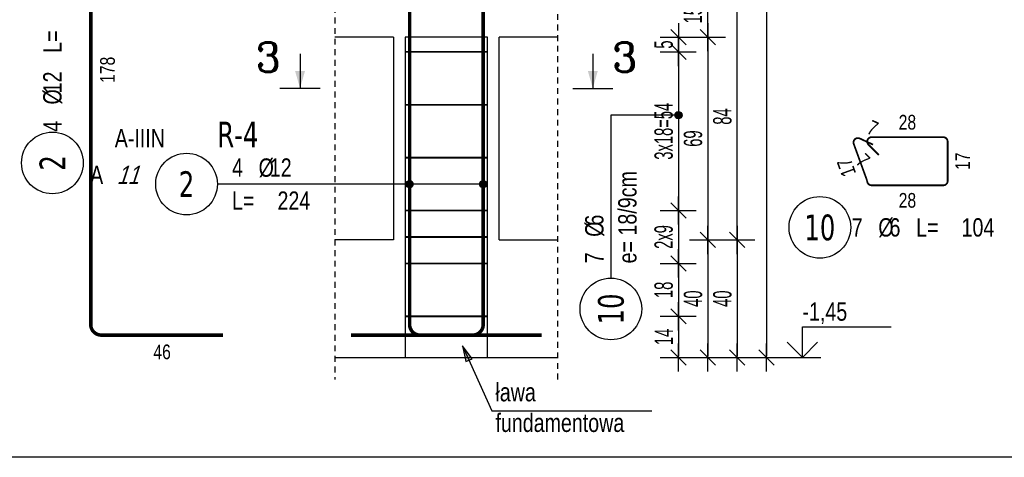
# Model space of a CAD drawing. Header units: millimetres. Extents: x 11988 to 14650, y -1596 to 604.
# Tile 9 of 38: x 12962 to 13297, y -982 to -833. Entities that reach past the tile are written whole.
import ezdxf
from ezdxf.enums import TextEntityAlignment as Align

# ---------------------------------------------------------------- set-up
doc = ezdxf.new("R2010")
doc.units = ezdxf.units.MM
doc.header["$LTSCALE"] = 10
doc.linetypes.add('MP', pattern=[0.36, 0.2, -0.16])
for name, color, linetype in [('BA_txg', 3, 'Continuous'), ('BA_wic', 1, 'Continuous'), ('BA_wis', 2, 'Continuous'), ('BA_wym', 1, 'Continuous'), ('BZ_kot', 7, 'Continuous'), ('BZ_odn', 1, 'Continuous'), ('BZ_opi1', 7, 'Continuous'), ('BZ_opi2', 4, 'Continuous'), ('BZ_opi3', 30, 'Continuous'), ('BZ_opi4', 53, 'Continuous'), ('BZ_P_roz', 11, 'Continuous'), ('BZ_P_wid', 3, 'Continuous'), ('BZ_P_wyc', 134, 'Continuous'), ('BZ_txs', 2, 'Continuous'), ('BZ_wym', 1, 'Continuous')]:
    doc.layers.add(name, color=color, linetype=linetype)
for name, color, linetype, plot in [('BZ_obroz', 137, 'Continuous', False), ('BZ_obw', 230, 'Continuous', False), ('BZ_pom', 6, 'Continuous', False)]:
    doc.layers.add(name, color=color, linetype=linetype, plot=plot)
doc.styles.add('BIKTBG', font='tahoma.ttf', dxfattribs={"width": 0.85})
doc.styles.add('BIKTC', font='bikromsw.shx', dxfattribs={"width": 0.85})
doc.styles.add('BIKTS', font='bikromsw.shx', dxfattribs={"width": 0.8})
doc.styles.add('BIKWYM', font='bikromsw.shx', dxfattribs={"width": 0.6})
doc.styles.add('ROMANC', font='ROMANC.SHX')
doc.dimstyles.new('BA_KR_25_cm', dxfattribs={"dimscale": 0.25, "dimtxt": 25, "dimasz": 1.666667, "dimexe": 24, "dimexo": 0, "dimgap": 0, "dimtad": 0, "dimdec": 1, "dimrnd": 0.5, "dimzin": 9, "dimdsep": 46, "dimtxsty": 'BIKWYM', "dimblk": 'WYM-KR', "dimcen": 0, "dimdle": 20, "dimclrd": 256, "dimclre": 256, "dimclrt": 2, "dimadec": 0, "dimazin": 0, "dimtfac": 0.033333, "dimtdec": 1, "dimtmove": 0, "dimatfit": 3, "dimldrblk": 'WYM-KR', "dimfxl": 25, "dimfxlon": 1, "dimtvp": 0.8, "dimtolj": 1, "dimarcsym": 0})
doc.dimstyles.new('BZ_KP_25_cm', dxfattribs={"dimscale": 0.25, "dimtxt": 25, "dimasz": 1.666667, "dimexe": 24, "dimexo": 0, "dimgap": 0, "dimtad": 0, "dimdec": 1, "dimrnd": 0.5, "dimzin": 9, "dimdsep": 46, "dimtxsty": 'BIKWYM', "dimblk": 'WYM-KR', "dimblk1": 'WYM-KP', "dimblk2": 'WYM-KP', "dimsah": 1, "dimcen": 0, "dimdle": 20, "dimclrd": 256, "dimclre": 256, "dimclrt": 7, "dimadec": 0, "dimazin": 0, "dimtfac": 0.033333, "dimtdec": 1, "dimtmove": 0, "dimatfit": 3, "dimldrblk": 'WYM-KP', "dimfxl": 1, "dimtvp": 0.8, "dimtolj": 1, "dimarcsym": 0})
doc.dimstyles.new('BZ_ST_25_cm', dxfattribs={"dimscale": 0.25, "dimtxt": 25, "dimasz": 1.666667, "dimexe": 24, "dimexo": 0, "dimgap": 0, "dimtad": 0, "dimdec": 1, "dimrnd": 0.5, "dimdsep": 46, "dimtxsty": 'BIKWYM', "dimblk": 'WYM-ST', "dimcen": 0, "dimdle": 20, "dimclrd": 256, "dimclre": 256, "dimclrt": 7, "dimadec": 0, "dimazin": 0, "dimtfac": 0.033333, "dimtdec": 1, "dimtix": 1, "dimtmove": 2, "dimatfit": 3, "dimldrblk": 'WYM-ST', "dimfxl": 1, "dimtvp": 0.8, "dimtolj": 1, "dimtzin": 0, "dimarcsym": 0})

# ---------------------------------------------------------------- blocks, each defined once
blk = doc.blocks.new('ST2')
blk.add_line((13.77, 0), (0, 0))
blk.add_solid([(6.84, -1.95), (6.84, 1.95), (0, 0)])
blk = doc.blocks.new('eprzh')
blk.add_line((-47.9, 0), (47.9, 0))
at = {"xscale": 6, "yscale": 6, "zscale": 6, "rotation": 90}
blk.add_blockref('ST2', (0, 0), dxfattribs=at)
at = {"style": 'ROMANC'}
blk.add_attdef('PRZ', text='', height=70, dxfattribs=at).set_placement((76, 39.4), align=Align.CENTER)
blk = doc.blocks.new('WYM-ST')
blk.add_hatch(color=256).paths.add_polyline_path([(-13, 2.88), (0, 0), (-13, -2.88)])
blk.add_lwpolyline([(0, 0), (-13, 2.88), (-13, -2.88), (0, 0)])
blk = doc.blocks.new('WYM-KP')
blk.add_hatch(color=256).paths.add_polyline_path([(3, 0, 1), (-3, 0, 1)])
blk.add_circle((0, 0), 3)
blk = doc.blocks.new('WYM-KR')
at = {"linetype": 'ByBlock'}
blk.add_line((11.52, 0), (-11.52, 0), dxfattribs=at)
at = {"color": 7, "linetype": 'ByBlock'}
blk.add_line((6.24, 6.24), (-6.24, -6.24), dxfattribs=at)
blk = doc.blocks.new('bik_BlkOpPret', base_point=(608.5, -87.83))
at = {"layer": 'BZ_opi1', "style": 'BIKTS', "width": 0.8}
for tag, p in [('SZTUK', (567.31, -85.33)), ('PRZEDR_FI', (581.12, -85.33)), ('PRZEKROJ', (584.93, -85.33)), ('PRZEDR_L', (567.31, -96.58)), ('DLUGOSC', (582.78, -96.58)), ('UWAGA', (567.31, -105.33))]:
    blk.add_attdef(tag, p, '', height=6.25, dxfattribs=at)
at = {"layer": 'BZ_opi2', "style": 'BIKTBG', "width": 0.8}
blk.add_attdef('NUMER', text='', height=8.75, dxfattribs=at).set_placement((551.81, -87.83), align=Align.MIDDLE_CENTER)
at = {"layer": 'BZ_pom', "width": 0.8}
for tag, p, height, style in [('POZYCJA', (562.31, -75.33), 8.75, 'BIKTBG'), ('GATUNEK', (526.97, -75.33), 6.25, 'BIKTS'), ('METODA_L', (520.17, -87.83), 6.25, 'BIKTS'), ('EURO_KOD', (529.45, -87.83), 6.25, 'BIKTS')]:
    blk.add_attdef(tag, p, '', height=height, dxfattribs=dict(at, style=style))
at = {"layer": 'BZ_wym', "width": 0.8}
for tag, p, height, style, flags in [('PRZEDR_NR', (567.31, -114.71), 8.75, 'BIKTBG', 1), ('PRZEDR_SZT', (567.31, -124.08), 6.25, 'BIKTS', 1), ('TYP_PRETA', (567.31, -133.46), 6.25, 'BIKTS', 3), ('EURO_KOD_SEGMENTY', (580.88, -142.83), 6.25, 'BIKTS', 3), ('HAK_1', (567.31, -152.21), 6.25, 'BIKTS', 3), ('HAK_2', (567.31, -161.58), 6.25, 'BIKTS', 3), ('ID', (567.31, -170.96), 6.25, 'BIKTS', 3), ('ID_C', (567.31, -180.33), 6.25, 'BIKTS', 3), ('b_atr_0', (567.31, -189.71), 6.25, 'BIKTS', 3)]:
    blk.add_attdef(tag, p, '', height=height, dxfattribs=dict(at, style=style, flags=flags))
blk = doc.blocks.new('*D211')
at = {"layer": 'BA_wym', "lineweight": -2}
for p, q in [((13180.02, -934.34), (13192.27, -934.34)), ((13186.27, -934.76), (13186.27, -947.92)), ((13180.02, -948.34), (13192.27, -948.34))]:
    blk.add_line(p, q, dxfattribs=at)
at = {"layer": 'Defpoints', "color": 0}
for p in [(13121.27, -934.34), (13145.27, -948.34), (13186.27, -948.34)]:
    blk.add_point(p, dxfattribs=at)
at = {"layer": 'BA_wym', "lineweight": -2, "xscale": 0.4166666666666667, "yscale": 0.4166666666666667, "zscale": 0.4166666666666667}
for p, rotation in [((13186.27, -934.34), 90), ((13186.27, -948.34), 270)]:
    blk.add_blockref('WYM-KR', p, dxfattribs=dict(at, rotation=rotation))
at = {"layer": 'BA_wym', "color": 2, "insert": (13181.27, -941.34), "char_height": 6.25, "attachment_point": 5, "rotation": 90, "style": 'BIKWYM'}
blk.add_mtext('\\A1;14', dxfattribs=at)
blk = doc.blocks.new('*D212')
at = {"layer": 'BA_wym', "lineweight": -2}
for p, q in [((13180.02, -844.34), (13192.27, -844.34)), ((13186.27, -844.76), (13186.27, -897.92)), ((13180.02, -898.34), (13192.27, -898.34))]:
    blk.add_line(p, q, dxfattribs=at)
at = {"layer": 'Defpoints', "color": 0}
for p in [(13121.27, -844.34), (13121.27, -898.34), (13186.27, -898.34)]:
    blk.add_point(p, dxfattribs=at)
at = {"layer": 'BA_wym', "lineweight": -2, "xscale": 0.4166666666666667, "yscale": 0.4166666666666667, "zscale": 0.4166666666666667}
for p, rotation in [((13186.27, -844.34), 90), ((13186.27, -898.34), 270)]:
    blk.add_blockref('WYM-KR', p, dxfattribs=dict(at, rotation=rotation))
at = {"layer": 'BA_wym', "color": 2, "insert": (13181.27, -871.34), "char_height": 6.25, "attachment_point": 5, "rotation": 90, "style": 'BIKWYM'}
blk.add_mtext('\\A1;3x18=54', dxfattribs=at)
blk = doc.blocks.new('*D213')
at = {"layer": 'BA_wym', "lineweight": -2}
for p, q in [((13180.02, -839.34), (13192.27, -839.34)), ((13186.27, -843.92), (13186.27, -839.76)), ((13180.02, -844.34), (13192.27, -844.34))]:
    blk.add_line(p, q, dxfattribs=at)
at = {"layer": 'Defpoints', "color": 0}
for p in [(13145.27, -839.34), (13186.27, -839.34), (13121.27, -844.34)]:
    blk.add_point(p, dxfattribs=at)
at = {"layer": 'BA_wym', "lineweight": -2, "xscale": 0.4166666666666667, "yscale": 0.4166666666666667, "zscale": 0.4166666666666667}
for p, rotation in [((13186.27, -839.34), 90), ((13186.27, -844.34), 270)]:
    blk.add_blockref('WYM-KR', p, dxfattribs=dict(at, rotation=rotation))
at = {"layer": 'BA_wym', "color": 2, "insert": (13181.27, -841.84), "char_height": 6.25, "attachment_point": 5, "rotation": 90, "style": 'BIKWYM'}
blk.add_mtext('\\A1;5', dxfattribs=at)
blk = doc.blocks.new('bik_BlkOpPretU', base_point=(1570.94, 615.52))
at = {"layer": 'BZ_opi2', "style": 'BIKTBG', "width": 0.8}
blk.add_attdef('NUMER', text='', height=8.75, dxfattribs=at).set_placement((1514.25, 615.52), align=Align.MIDDLE_CENTER)
at = {"layer": 'BZ_opi4', "style": 'BIKTS', "width": 0.8}
for tag, p in [('SZTUK', (1529.75, 618.02)), ('PRZEDR_FI', (1538.8, 618.02)), ('PRZEKROJ', (1542.61, 618.02)), ('PRZEDR_L', (1529.75, 606.77)), ('DLUGOSC', (1545.23, 606.77)), ('UWAGA', (1529.75, 598.02))]:
    blk.add_attdef(tag, p, '', height=6.25, dxfattribs=at)
at = {"layer": 'BZ_pom', "width": 0.8}
for tag, p, height, style in [('GATUNEK', (1483.8, 628.02), 6.25, 'BIKTS'), ('POZYCJA', (1524.75, 628.02), 8.75, 'BIKTBG'), ('METODA_L', (1489.99, 615.52), 6.25, 'BIKTS')]:
    blk.add_attdef(tag, p, '', height=height, dxfattribs=dict(at, style=style))
at = {"layer": 'BZ_wym', "width": 0.8}
for tag, p, height, style, flags in [('PRZEDR_NR', (1529.75, 588.65), 8.75, 'BIKTBG', 1), ('PRZEDR_SZT', (1529.75, 579.27), 6.25, 'BIKTS', 1), ('TYP_PRETA', (1529.75, 569.9), 6.25, 'BIKTS', 3), ('EURO_KOD', (1529.75, 560.52), 6.25, 'BIKTS', 3), ('EURO_KOD_SEGMENTY', (1544.75, 560.52), 6.25, 'BIKTS', 3), ('HAK_1', (1529.75, 551.15), 6.25, 'BIKTS', 3), ('HAK_2', (1529.75, 541.77), 6.25, 'BIKTS', 3), ('ID', (1529.75, 532.4), 6.25, 'BIKTS', 3), ('ID_C', (1529.75, 523.02), 6.25, 'BIKTS', 3), ('b_atr_0', (1529.75, 513.65), 6.25, 'BIKTS', 3)]:
    blk.add_attdef(tag, p, '', height=height, dxfattribs=dict(at, style=style, flags=flags))
blk = doc.blocks.new('*D233')
at = {"layer": 'BA_wym', "lineweight": -2}
for p, q in [((13190.02, -908.34), (13202.27, -908.34)), ((13196.27, -908.76), (13196.27, -947.92)), ((13190.02, -948.34), (13202.27, -948.34))]:
    blk.add_line(p, q, dxfattribs=at)
at = {"layer": 'Defpoints', "color": 0}
for p in [(13145.27, -908.34), (13145.27, -948.34), (13196.27, -948.34)]:
    blk.add_point(p, dxfattribs=at)
at = {"layer": 'BA_wym', "lineweight": -2, "xscale": 0.4166666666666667, "yscale": 0.4166666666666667, "zscale": 0.4166666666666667}
for p, rotation in [((13196.27, -908.34), 90), ((13196.27, -948.34), 270)]:
    blk.add_blockref('WYM-KR', p, dxfattribs=dict(at, rotation=rotation))
at = {"layer": 'BA_wym', "color": 2, "insert": (13191.27, -928.34), "char_height": 6.25, "attachment_point": 5, "rotation": 90, "style": 'BIKWYM'}
blk.add_mtext('\\A1;40', dxfattribs=at)
blk = doc.blocks.new('*D234')
at = {"layer": 'BA_wym', "lineweight": -2}
for p, q in [((13190.02, -839.34), (13202.27, -839.34)), ((13196.27, -839.76), (13196.27, -907.92)), ((13190.02, -908.34), (13202.27, -908.34))]:
    blk.add_line(p, q, dxfattribs=at)
at = {"layer": 'Defpoints', "color": 0}
for p in [(13145.27, -839.34), (13145.27, -908.34), (13196.27, -908.34)]:
    blk.add_point(p, dxfattribs=at)
at = {"layer": 'BA_wym', "lineweight": -2, "xscale": 0.4166666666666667, "yscale": 0.4166666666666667, "zscale": 0.4166666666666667}
for p, rotation in [((13196.27, -839.34), 90), ((13196.27, -908.34), 270)]:
    blk.add_blockref('WYM-KR', p, dxfattribs=dict(at, rotation=rotation))
at = {"layer": 'BA_wym', "color": 2, "insert": (13191.27, -873.84), "char_height": 6.25, "attachment_point": 5, "rotation": 90, "style": 'BIKWYM'}
blk.add_mtext('\\A1;69', dxfattribs=at)
blk = doc.blocks.new('*D235')
at = {"layer": 'BA_wym', "lineweight": -2}
for p, q in [((13190.02, -824.34), (13202.27, -824.34)), ((13196.27, -838.92), (13196.27, -824.76)), ((13190.02, -839.34), (13202.27, -839.34))]:
    blk.add_line(p, q, dxfattribs=at)
at = {"layer": 'Defpoints', "color": 0}
for p in [(13145.27, -824.34), (13196.27, -824.34), (13145.27, -839.34)]:
    blk.add_point(p, dxfattribs=at)
at = {"layer": 'BA_wym', "lineweight": -2, "xscale": 0.4166666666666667, "yscale": 0.4166666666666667, "zscale": 0.4166666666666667}
for p, rotation in [((13196.27, -824.34), 90), ((13196.27, -839.34), 270)]:
    blk.add_blockref('WYM-KR', p, dxfattribs=dict(at, rotation=rotation))
at = {"layer": 'BA_wym', "color": 2, "insert": (13191.27, -831.84), "char_height": 6.25, "attachment_point": 5, "rotation": 90, "style": 'BIKWYM'}
blk.add_mtext('\\A1;15', dxfattribs=at)
blk = doc.blocks.new('*D248')
at = {"layer": 'BA_wym', "lineweight": -2}
for p, q in [((13200.02, -908.34), (13212.27, -908.34)), ((13206.27, -908.76), (13206.27, -947.92)), ((13200.02, -948.34), (13212.27, -948.34))]:
    blk.add_line(p, q, dxfattribs=at)
at = {"layer": 'Defpoints', "color": 0}
for p in [(13145.27, -908.34), (13145.27, -948.34), (13206.27, -948.34)]:
    blk.add_point(p, dxfattribs=at)
at = {"layer": 'BA_wym', "lineweight": -2, "xscale": 0.4166666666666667, "yscale": 0.4166666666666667, "zscale": 0.4166666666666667}
for p, rotation in [((13206.27, -908.34), 90), ((13206.27, -948.34), 270)]:
    blk.add_blockref('WYM-KR', p, dxfattribs=dict(at, rotation=rotation))
at = {"layer": 'BA_wym', "color": 2, "insert": (13201.27, -928.34), "char_height": 6.25, "attachment_point": 5, "rotation": 90, "style": 'BIKWYM'}
blk.add_mtext('\\A1;40', dxfattribs=at)
blk = doc.blocks.new('*D249')
at = {"layer": 'BA_wym', "lineweight": -2}
for p, q in [((13200.02, -824.34), (13212.27, -824.34)), ((13206.27, -907.92), (13206.27, -824.76)), ((13200.02, -908.34), (13212.27, -908.34))]:
    blk.add_line(p, q, dxfattribs=at)
at = {"layer": 'Defpoints', "color": 0}
for p in [(13145.27, -824.34), (13206.27, -824.34), (13145.27, -908.34)]:
    blk.add_point(p, dxfattribs=at)
at = {"layer": 'BA_wym', "lineweight": -2, "xscale": 0.4166666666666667, "yscale": 0.4166666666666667, "zscale": 0.4166666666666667}
for p, rotation in [((13206.27, -824.34), 90), ((13206.27, -908.34), 270)]:
    blk.add_blockref('WYM-KR', p, dxfattribs=dict(at, rotation=rotation))
at = {"layer": 'BA_wym', "color": 2, "insert": (13201.27, -866.34), "char_height": 6.25, "attachment_point": 5, "rotation": 90, "style": 'BIKWYM'}
blk.add_mtext('\\A1;84', dxfattribs=at)
blk = doc.blocks.new('*D254')
at = {"layer": 'BA_wym', "lineweight": -2}
for p, q in [((13210.02, 340.66), (13222.27, 340.66)), ((13216.27, 340.24), (13216.27, -947.92)), ((13210.02, -948.34), (13222.27, -948.34))]:
    blk.add_line(p, q, dxfattribs=at)
at = {"layer": 'Defpoints', "color": 0}
for p in [(13145.27, 340.66), (13145.27, -948.34), (13216.27, -948.34)]:
    blk.add_point(p, dxfattribs=at)
at = {"layer": 'BA_wym', "lineweight": -2, "xscale": 0.4166666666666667, "yscale": 0.4166666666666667, "zscale": 0.4166666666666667}
for p, rotation in [((13216.27, 340.66), 90), ((13216.27, -948.34), 270)]:
    blk.add_blockref('WYM-KR', p, dxfattribs=dict(at, rotation=rotation))
at = {"layer": 'BA_wym', "color": 2, "insert": (13211.27, -303.84), "char_height": 6.25, "attachment_point": 5, "rotation": 90, "style": 'BIKWYM'}
blk.add_mtext('\\A1;1289', dxfattribs=at)
blk = doc.blocks.new('*U29')
for p, q in [((0, 4.17), (12.08, 4.17)), ((0, 0), (0, 4.17))]:
    blk.add_line(p, q)
at = {"color": 1}
blk.add_line((-2.5, 0), (2.5, 0), dxfattribs=at)
blk.add_lwpolyline([(-2.06, 2.06), (0, 0), (2.06, 2.06)])
at = {"style": 'BIKTS', "width": 0.8}
blk.add_attdef('POZIOM', text='', height=2.5, dxfattribs=at).set_placement((0, 6.25), align=Align.MIDDLE_LEFT)
blk = doc.blocks.new('bik_BlkOpPretW', base_point=(917.65, 307.46))
at = {"layer": 'BZ_opi2', "style": 'BIKTBG', "width": 0.8}
blk.add_attdef('NUMER', text='', height=8.75, dxfattribs=at).set_placement((933.15, 307.46), align=Align.MIDDLE_CENTER)
at = {"layer": 'BZ_opi4', "style": 'BIKTS', "width": 0.8}
for tag, p in [('SZTUK', (943.38, 304.33)), ('PRZEDR_FI', (952.43, 304.33)), ('PRZEKROJ', (956.24, 304.33)), ('PRZEDR_L', (970.04, 304.33)), ('DLUGOSC', (985.52, 304.33))]:
    blk.add_attdef(tag, p, '', height=6.25, dxfattribs=at)
at = {"layer": 'BZ_pom', "width": 0.8}
for tag, p, height, style, flags in [('POZYCJA', (943.38, 294.96), 8.75, 'BIKTBG', 3), ('GATUNEK', (943.38, 285.58), 6.25, 'BIKTS', 1), ('METODA_L', (943.38, 266.83), 6.25, 'BIKTS', 3)]:
    blk.add_attdef(tag, p, '', height=height, dxfattribs=dict(at, style=style, flags=flags))
at = {"layer": 'BZ_wym', "width": 0.8}
for tag, p, height, style, flags in [('UWAGA', (943.38, 276.21), 6.25, 'BIKTS', 1), ('TYP_PRETA', (943.38, 257.46), 6.25, 'BIKTS', 3), ('PRZEDR_NR', (943.38, 248.08), 8.75, 'BIKTBG', 1), ('PRZEDR_SZT', (943.38, 238.71), 6.25, 'BIKTS', 1), ('EURO_KOD', (943.38, 229.33), 6.25, 'BIKTS', 3), ('EURO_KOD_SEGMENTY', (956.95, 229.33), 6.25, 'BIKTS', 3), ('HAK_1', (943.38, 219.96), 6.25, 'BIKTS', 3), ('HAK_2', (943.38, 210.58), 6.25, 'BIKTS', 3), ('ID', (943.38, 201.21), 6.25, 'BIKTS', 3), ('ID_C', (943.38, 191.83), 6.25, 'BIKTS', 3), ('b_atr_0', (943.38, 182.46), 6.25, 'BIKTS', 3)]:
    blk.add_attdef(tag, p, '', height=height, dxfattribs=dict(at, style=style, flags=flags))
blk = doc.blocks.new('*D257')
at = {"layer": 'BA_wym', "lineweight": -2}
for p, q in [((13180.02, -898.34), (13192.27, -898.34)), ((13186.27, -898.76), (13186.27, -915.92)), ((13180.02, -916.34), (13192.27, -916.34))]:
    blk.add_line(p, q, dxfattribs=at)
at = {"layer": 'Defpoints', "color": 0}
for p in [(13121.27, -898.34), (13121.27, -916.34), (13186.27, -916.34)]:
    blk.add_point(p, dxfattribs=at)
at = {"layer": 'BA_wym', "lineweight": -2, "xscale": 0.4166666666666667, "yscale": 0.4166666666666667, "zscale": 0.4166666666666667}
for p, rotation in [((13186.27, -898.34), 90), ((13186.27, -916.34), 270)]:
    blk.add_blockref('WYM-KR', p, dxfattribs=dict(at, rotation=rotation))
at = {"layer": 'BA_wym', "color": 2, "insert": (13181.27, -907.34), "char_height": 6.25, "attachment_point": 5, "rotation": 90, "style": 'BIKWYM'}
blk.add_mtext('\\A1;2x9', dxfattribs=at)
blk = doc.blocks.new('*D258')
at = {"layer": 'BA_wym', "lineweight": -2}
for p, q in [((13180.02, -916.34), (13192.27, -916.34)), ((13186.27, -916.76), (13186.27, -933.92)), ((13180.02, -934.34), (13192.27, -934.34))]:
    blk.add_line(p, q, dxfattribs=at)
at = {"layer": 'Defpoints', "color": 0}
for p in [(13121.27, -916.34), (13121.27, -934.34), (13186.27, -934.34)]:
    blk.add_point(p, dxfattribs=at)
at = {"layer": 'BA_wym', "lineweight": -2, "xscale": 0.4166666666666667, "yscale": 0.4166666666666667, "zscale": 0.4166666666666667}
for p, rotation in [((13186.27, -916.34), 90), ((13186.27, -934.34), 270)]:
    blk.add_blockref('WYM-KR', p, dxfattribs=dict(at, rotation=rotation))
at = {"layer": 'BA_wym', "color": 2, "insert": (13181.27, -925.34), "char_height": 6.25, "attachment_point": 5, "rotation": 90, "style": 'BIKWYM'}
blk.add_mtext('\\A1;18', dxfattribs=at)

msp = doc.modelspace()

# ---------------------------------------------------------------- linework, layer by layer
at = {"layer": 'BA_wic', "linetype": 'MP'}
for points in [[(13069.27, 348.16), (13069.27, -955.84)], [(13145.27, -955.84), (13145.27, 348.16)]]:
    msp.add_lwpolyline(points, dxfattribs=at)
at = {"layer": 'BA_wis'}
for points in [[(13089.27, -839.34), (13069.27, -839.34)], [(13089.27, -839.34), (13089.27, -908.34)], [(13125.27, -908.34), (13125.27, -839.34)], [(13145.27, -839.34), (13125.27, -839.34)], [(13089.27, -908.34), (13069.27, -908.34)], [(13125.27, -908.34), (13145.27, -908.34)], [(13069.27, -948.34), (13145.27, -948.34)]]:
    msp.add_lwpolyline(points, dxfattribs=at)
at = {"layer": 'BZ_obroz'}
msp.add_lwpolyline([(13093.27, -948.34), (13121.27, -948.34), (13121.27, -839.34), (13093.27, -839.34)], close=True, dxfattribs=at)
at = {"layer": 'BZ_obw'}
msp.add_lwpolyline([(11988.13, 603.77), (13989.08, 603.77), (13989.08, -982.33), (11988.13, -982.33)], close=True, dxfattribs=at)
at = {"layer": 'BZ_odn', "color": 252}
for centre in [(12973.09, -882.12), (13234.44, -904.07), (13163.27, -931.83)]:
    msp.add_circle(centre, 10.5, dxfattribs=at)
at = {"layer": 'BZ_odn'}
msp.add_circle((13018.77, -889.34), 10.5, dxfattribs=at)
at = {"layer": 'BZ_P_roz', "const_width": 0.6}
for points in [[(13093.27, -844.34), (13121.27, -844.34)], [(13093.27, -862.34), (13121.27, -862.34)], [(13093.27, -880.34), (13121.27, -880.34)], [(13093.27, -898.34), (13121.27, -898.34)], [(13093.27, -907.34), (13121.27, -907.34)], [(13093.27, -916.34), (13121.27, -916.34)], [(13093.27, -934.34), (13121.27, -934.34)]]:
    msp.add_lwpolyline(points, dxfattribs=at)
at = {"layer": 'BZ_P_wid', "const_width": 1.2}
for points in [[(13119.81, -763.74), (13119.81, -937.14, -0.414214), (13116.21, -940.74), (13074.81, -940.74)], [(13094.74, -763.74), (13094.74, -937.14, 0.414214), (13098.34, -940.74), (13139.74, -940.74)]]:
    msp.add_lwpolyline(points, format="xyb", dxfattribs=at)
at = {"layer": 'BZ_P_wyc', "linetype": 'Continuous'}
for points, const_width in [([(12986.15, -763.74), (12986.15, -937.14, 0.414214), (12989.75, -940.74), (13031.15, -940.74)], 1.2), ([(13252.56, -875.91), (13248.03, -873.8, 0.668179), (13245.99, -875.67), (13250.57, -888.26, 0.414214), (13252.07, -889.76), (13276.47, -889.76, 0.414214), (13277.97, -888.26), (13277.97, -874.86, 0.414214), (13276.47, -873.36), (13252.07, -873.36, 0.668179), (13251.01, -875.92), (13254.55, -879.46)], 0.6)]:
    msp.add_lwpolyline(points, format="xyb", dxfattribs=dict(at, const_width=const_width))

# ---------------------------------------------------------------- block references
ref = msp.add_blockref('bik_BlkOpPretW', (12973.09, -897.62), dxfattribs=dict(rotation=90))
ref.add_attrib('NUMER', '2', dxfattribs={"layer": 'BZ_opi2', "height": 8.75, "rotation": 90, "style": 'BIKTBG', "width": 0.8}).set_placement((12973.09, -882.12), align=Align.MIDDLE_CENTER)
ref.add_attrib('SZTUK', '4', (12976.21, -871.54), dxfattribs={"layer": 'BZ_opi4', "height": 6.25, "rotation": 90, "style": 'BIKTS', "width": 0.8})
ref.add_attrib('PRZEKROJ', '12', (12976.21, -858.45), dxfattribs={"layer": 'BZ_opi4', "height": 6.25, "rotation": 90, "style": 'BIKTS', "width": 0.8})
ref.add_attrib('DLUGOSC', '224', (12976.21, -829.16), dxfattribs={"layer": 'BZ_opi4', "height": 6.25, "rotation": 90, "style": 'BIKTS', "width": 0.8})
ref.add_attrib('PRZEDR_FI', '%%c', (12976.21, -862.25), dxfattribs={"layer": 'BZ_opi4', "height": 6.25, "rotation": 90, "style": 'BIKTS', "width": 0.8})
ref.add_attrib('PRZEDR_L', 'L=', (12976.21, -844.64), dxfattribs={"layer": 'BZ_opi4', "height": 6.25, "rotation": 90, "style": 'BIKTS', "width": 0.8})
ref = msp.add_blockref('bik_BlkOpPret', (13073.08, -889.34))
ref.add_attrib('NUMER', '2', dxfattribs={"layer": 'BZ_opi2', "height": 8.75, "style": 'BIKTBG', "width": 0.8}).set_placement((13018.77, -889.34), align=Align.MIDDLE_CENTER)
ref.add_attrib('POZYCJA', 'R-4', (13029.27, -876.84), dxfattribs={"layer": 'BZ_pom', "height": 8.75, "style": 'BIKTBG', "width": 0.8})
ref.add_attrib('SZTUK', '4', (13034.27, -886.84), dxfattribs={"layer": 'BZ_opi1', "height": 6.25, "style": 'BIKTS', "width": 0.8})
ref.add_attrib('GATUNEK', 'A-IIIN', (12994.32, -876.84), dxfattribs={"layer": 'BZ_pom', "height": 6.25, "style": 'BIKTS', "width": 0.8})
ref.add_attrib('PRZEKROJ', '12', (13047.13, -886.84), dxfattribs={"layer": 'BZ_opi1', "height": 6.25, "style": 'BIKTS', "width": 0.8})
ref.add_attrib('DLUGOSC', '224', (13049.75, -898.09), dxfattribs={"layer": 'BZ_opi1', "height": 6.25, "style": 'BIKTS', "width": 0.8})
ref.add_attrib('METODA_L', 'A', (12985.94, -889.34), dxfattribs={"layer": 'BZ_pom', "height": 6.25, "style": 'BIKTS', "width": 0.8})
ref.add_attrib('PRZEDR_FI', '%%c', (13043.32, -886.84), dxfattribs={"layer": 'BZ_opi1', "height": 6.25, "style": 'BIKTS', "width": 0.8})
ref.add_attrib('PRZEDR_L', 'L=', (13034.27, -898.09), dxfattribs={"layer": 'BZ_opi1', "height": 6.25, "style": 'BIKTS', "width": 0.8})
ref.add_attrib('EURO_KOD', '11', (12994.99, -889.34), dxfattribs={"layer": 'BZ_pom', "height": 6.25, "style": 'BIKTS', "oblique": 18, "width": 0.8})
ref = msp.add_blockref('bik_BlkOpPretU', (13163.27, -865.85), dxfattribs=dict(rotation=90))
ref.add_attrib('NUMER', '10', dxfattribs={"layer": 'BZ_opi2', "height": 8.75, "rotation": 90, "style": 'BIKTBG', "width": 0.8}).set_placement((13163.27, -931.83), align=Align.MIDDLE_CENTER)
ref.add_attrib('SZTUK', '7', (13160.77, -916.33), dxfattribs={"layer": 'BZ_opi4', "height": 6.25, "rotation": 90, "style": 'BIKTS', "width": 0.8})
ref.add_attrib('PRZEKROJ', '6', (13160.77, -903.47), dxfattribs={"layer": 'BZ_opi4', "height": 6.25, "rotation": 90, "style": 'BIKTS', "width": 0.8})
ref.add_attrib('UWAGA', 'e= 18/9cm', (13172.02, -916.33), dxfattribs={"layer": 'BZ_opi4', "height": 6.25, "rotation": 90, "style": 'BIKTS', "width": 0.8})
ref.add_attrib('PRZEDR_FI', '%%c', (13160.77, -907.28), dxfattribs={"layer": 'BZ_opi4', "height": 6.25, "rotation": 90, "style": 'BIKTS', "width": 0.8})
ref = msp.add_blockref('bik_BlkOpPretW', (13218.94, -904.07))
ref.add_attrib('NUMER', '10', dxfattribs={"layer": 'BZ_opi2', "height": 8.75, "style": 'BIKTBG', "width": 0.8}).set_placement((13234.44, -904.07), align=Align.MIDDLE_CENTER)
ref.add_attrib('SZTUK', '7', (13245.31, -907.19), dxfattribs={"layer": 'BZ_opi4', "height": 6.25, "style": 'BIKTS', "width": 0.8})
ref.add_attrib('PRZEKROJ', '6', (13258.17, -907.19), dxfattribs={"layer": 'BZ_opi4', "height": 6.25, "style": 'BIKTS', "width": 0.8})
ref.add_attrib('DLUGOSC', '104', (13282.7, -907.19), dxfattribs={"layer": 'BZ_opi4', "height": 6.25, "style": 'BIKTS', "width": 0.8})
ref.add_attrib('PRZEDR_FI', '%%c', (13254.36, -907.19), dxfattribs={"layer": 'BZ_opi4', "height": 6.25, "style": 'BIKTS', "width": 0.8})
ref.add_attrib('PRZEDR_L', 'L=', (13267.22, -907.19), dxfattribs={"layer": 'BZ_opi4', "height": 6.25, "style": 'BIKTS', "width": 0.8})
at = {"layer": 'BA_txg'}
ref = msp.add_blockref('eprzh', (13057.43, -856.75), dxfattribs=dict(at, xscale=-0.142857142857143, yscale=0.1428571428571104, zscale=0.142857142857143))
ref.add_attrib('PRZ', '3', dxfattribs={"layer": '0', "height": 10, "style": 'ROMANC'}).set_placement((13046.57, -851.12), align=Align.CENTER)
at = {"layer": 'BA_txg', "xscale": 0.142857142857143, "yscale": 0.142857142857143, "zscale": 0.142857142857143}
msp.add_blockref('eprzh', (13157.12, -856.75), dxfattribs=at).add_auto_attribs({'PRZ': '3'})
at = {"layer": 'BZ_kot', "xscale": 2.5, "yscale": 2.5, "zscale": 2.5}
msp.add_blockref('*U29', (13228.52, -948.34), dxfattribs=at).add_auto_attribs({'POZIOM': '-1,45'})

# ---------------------------------------------------------------- texts
at = {"layer": 'BZ_opi3', "style": 'BIKTC', "width": 0.8}
for s, rotation, p in [('178', 90.0002, (12991.85, -850.44)), ('7', 334.9998, (13252.45, -870.23)), ('28', 359.9998, (13264.27, -868.26)), ('17', 109.9998, (13243.49, -883.71)), ('7', 315, (13249.17, -881.3)), ('17', 90, (13283.07, -881.56)), ('28', 360, (13264.27, -894.86))]:
    msp.add_text(s, height=5, rotation=rotation, dxfattribs=at).set_placement(p, align=Align.MIDDLE_CENTER)
msp.add_text('46', height=5, dxfattribs=at).set_placement((13010.45, -946.44), align=Align.MIDDLE_CENTER)
at = {"layer": 'BZ_txs', "insert": (13123.97, -957.04), "char_height": 6.25, "width": 113.0116, "attachment_point": 1, "style": 'BIKTS'}
msp.add_mtext('ława\\Pfundamentowa', dxfattribs=at)

# ---------------------------------------------------------------- dimensions: what is measured, and where the dimension line sits
at = {"layer": 'BA_wym'}
for base, p1, p2, override, picture, middle in [((13216.27, -948.34), (13145.27, 340.66), (13145.27, -948.34), {"dimrnd": 1, "dimblk": 'WYM-KR', "dimatfit": 1}, '*D254', (13211.27, -303.84)), ((13196.27, -824.34), (13145.27, -839.34), (13145.27, -824.34), {"dimatfit": 1}, '*D235', (13191.27, -831.84)), ((13206.27, -824.34), (13145.27, -908.34), (13145.27, -824.34), {"dimatfit": 1}, '*D249', (13201.27, -866.34)), ((13186.27, -839.34), (13121.27, -844.34), (13145.27, -839.34), {"dimatfit": 1}, '*D213', (13181.27, -841.84)), ((13196.27, -908.34), (13145.27, -839.34), (13145.27, -908.34), {"dimatfit": 1}, '*D234', (13191.27, -873.84)), ((13196.27, -948.34), (13145.27, -908.34), (13145.27, -948.34), {"dimatfit": 1}, '*D233', (13191.27, -928.34)), ((13206.27, -948.34), (13145.27, -908.34), (13145.27, -948.34), {"dimatfit": 1}, '*D248', (13201.27, -928.34)), ((13186.27, -934.34), (13121.27, -916.34), (13121.27, -934.34), {"dimatfit": 1}, '*D258', (13181.27, -925.34)), ((13186.27, -948.34), (13121.27, -934.34), (13145.27, -948.34), {"dimatfit": 1}, '*D211', (13181.27, -941.34))]:
    dim = msp.add_linear_dim(base=base, p1=p1, p2=p2, angle=90, dimstyle='BA_KR_25_cm', override=override, dxfattribs=at)
    dim.commit()
    dim.dimension.update_dxf_attribs({"geometry": picture, "text_midpoint": middle})
dim = msp.add_linear_dim(base=(13186.27, -898.34), p1=(13121.27, -844.34), p2=(13121.27, -898.34), angle=90, text='3x18=<>', dimstyle='BA_KR_25_cm', override={"dimtxsty": 'BIKWYM', "dimatfit": 1}, dxfattribs=at)
dim.commit()
dim.dimension.update_dxf_attribs({"geometry": '*D212', "text_midpoint": (13181.27, -871.34)})
dim = msp.add_linear_dim(base=(13186.27, -916.34), p1=(13121.27, -898.34), p2=(13121.27, -916.34), angle=90, text='2x9', dimstyle='BA_KR_25_cm', override={"dimtxsty": 'BIKWYM', "dimatfit": 1}, dxfattribs=at)
dim.commit()
dim.dimension.update_dxf_attribs({"geometry": '*D257', "text_midpoint": (13186.27, -907.34), "dimtype": 160})

# ---------------------------------------------------------------- leaders
at = {"layer": 'BZ_odn', "color": 252}
msp.add_leader([(13186.27, -865.85), (13163.27, -865.85), (13163.27, -921.33)], dimstyle='BZ_KP_25_cm', override={"dimclrd": 252}, dxfattribs=at)
at = {"layer": 'BZ_odn'}
for points, dimstyle in [([(13094.74, -889.34), (13069.27, -889.34), (13029.27, -889.34)], 'BZ_KP_25_cm'), ([(13119.81, -889.34), (13069.27, -889.34), (13029.27, -889.34)], 'BZ_KP_25_cm'), ([(13112.77, -944.34), (13122.76, -966.53), (13177.19, -966.53)], 'BZ_ST_25_cm')]:
    msp.add_leader(points, dimstyle=dimstyle, dxfattribs=at)

doc.saveas('drawing.dxf')
